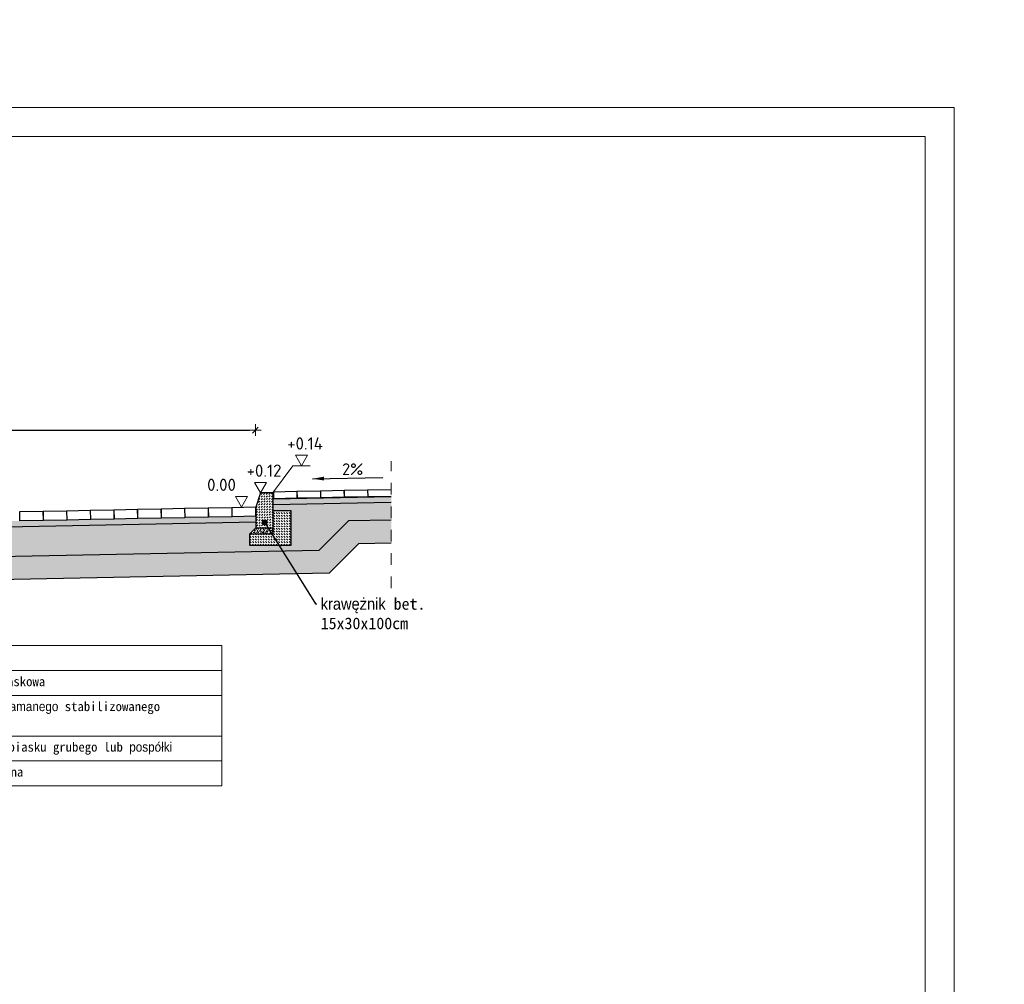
# Model space of a CAD drawing. Header units: millimetres. Extents: x 84 to 770, y 130 to 152.
# Tile 10 of 10: x 97.45 to 105.88, y 141.19 to 149.44. Entities that reach past the tile are written whole.
import ezdxf
from ezdxf import colors
from ezdxf.entities.mleader import LeaderData, LeaderLine
from ezdxf.enums import TextEntityAlignment as Align
from ezdxf.math import Vec2, Vec3

# ---------------------------------------------------------------- set-up
doc = ezdxf.new("R2010")
doc.units = ezdxf.units.MM
doc.linetypes.add('DASHED2', pattern=[9.525, 6.35, -3.175])
for name, color, linetype, lineweight in [('_k_kreskowanie', 250, 'Continuous', 9), ('_k_tabela', 7, 'Continuous', 13), ('_k_wymiar', 7, 'Continuous', 13), ('DR_wym_strz', 1, 'Continuous', 9), ('kruszywo', 252, 'Continuous', 15), ('Nawierzchnia', 7, 'Continuous', 30), ('odsaczajaca', 40, 'Continuous', 15), ('podsypka', 30, 'Continuous', 15), ('przerywana', 7, 'DASHED2', 9), ('Wymiary', 7, 'Continuous', 9)]:
    doc.layers.add(name, color=color, linetype=linetype, lineweight=lineweight)
doc.styles.add('GENERATED_STYLE_1', font='MS Gothic.ttf')
doc.styles.add('WYM TECH', font='isocpeur.ttf')
doc.dimstyles.new('normalny', dxfattribs={"dimtxt": 0.1, "dimasz": 0.1, "dimexe": 0.125, "dimexo": 0.3, "dimgap": 0.03, "dimtad": 1, "dimzin": 1, "dimdsep": 46, "dimtxsty": 'GENERATED_STYLE_1', "dimblk": 'KRZYZYK', "dimcen": 0.15, "dimclrd": 1, "dimclre": 1, "dimazin": 0, "dimtfac": 1, "dimtmove": 0, "dimatfit": 3, "dimfxl": 1.25, "dimarcsym": 0})

# ---------------------------------------------------------------- blocks, each defined once
blk = doc.blocks.new('_Dot')
at = {"color": 0, "linetype": 'ByBlock', "lineweight": -2}
blk.add_line((-0.5, 0), (-1, 0), dxfattribs=at)
at = {"color": 0, "linetype": 'ByBlock', "const_width": 0.5}
blk.add_lwpolyline([(-0.25, 0, 1), (0.25, 0, 1)], format="xyb", close=True, dxfattribs=at)
blk = doc.blocks.new('K')
at = {"lineweight": 15}
blk.add_line((-0.5, -0.5), (0.5, 0.5), dxfattribs=at)
at = {"layer": 'DR_wym_strz'}
for p, q in [((0, -1), (0, 1)), ((-1, 0), (1, 0))]:
    blk.add_line(p, q, dxfattribs=at)
blk = doc.blocks.new('KRZYZYK')
blk.add_blockref('K', (0, 0))
blk = doc.blocks.new('*T50')
at = {"layer": 'Defpoints', "color": 8, "linetype": 'ByBlock', "lineweight": 0, "transparency": 16777216}
for p, q in [((0, 0), (3.661, 0)), ((0, 0), (0, -1.2)), ((3.661, 0), (3.661, -1.2)), ((0, -1.2), (3.661, -1.2))]:
    blk.add_line(p, q, dxfattribs=at)
at = {"layer": 'Nawierzchnia', "color": 0, "linetype": 'ByBlock', "lineweight": 5, "transparency": 16777216}
for p, q in [((0.5469, 0), (0.5469, -1.2)), ((0, -0.2133), (3.661, -0.2133)), ((0, -0.4267), (3.661, -0.4267)), ((0, -0.7733), (3.661, -0.7733)), ((0, -0.9867), (3.661, -0.9867))]:
    blk.add_line(p, q, dxfattribs=at)
at = {"layer": 'Nawierzchnia', "color": 0, "transparency": 16777216, "char_height": 0.08, "style": 'GENERATED_STYLE_1'}
for s, insert, width, attachment_point in [('8cm', (0.4135, -0.0533), 0.280203, 3), ('kostka betonowa szara', (0.6802, -0.0533), 2.847507, 1), ('5cm', (0.4135, -0.2667), 0.280203, 3), ('podsypka cementowo-piaskowa', (0.6802, -0.2667), 2.847507, 1), ('25cm', (0.4135, -0.48), 0.280203, 3), ('podbudowa z kruszywa łamanego stabilizowanego mechanicznie ', (0.6802, -0.48), 2.847507, 1), ('20cm', (0.4135, -0.8267), 0.280203, 3), ('warstwa odsączająca z piasku grubego lub pospółki', (0.6802, -0.8267), 2.847507, 1), ('geowłówknina separacyjna', (0.6802, -1.04), 2.847507, 1)]:
    blk.add_mtext(s, dxfattribs=dict(at, insert=insert, width=width, attachment_point=attachment_point))
blk = doc.blocks.new('*D54')
at = {"layer": 'Defpoints', "color": 0, "transparency": 16777216}
for p in [(99.4656, 145.9289), (99.4656, 145.2721), (94.4692, 145.1721)]:
    blk.add_point(p, dxfattribs=at)
at = {"layer": 'Wymiary', "color": 1, "lineweight": -2, "transparency": 16777216}
blk.add_line((94.5192, 145.9289), (99.4156, 145.9289), dxfattribs=at)
at = {"layer": 'Wymiary', "color": 1, "lineweight": -2, "transparency": 16777216, "xscale": 0.05, "yscale": 0.05, "zscale": 0.05, "rotation": 180}
blk.add_blockref('KRZYZYK', (94.4692, 145.9289), dxfattribs=at)
at = {"layer": 'Wymiary', "color": 1, "lineweight": -2, "transparency": 16777216, "xscale": 0.05, "yscale": 0.05, "zscale": 0.05}
blk.add_blockref('KRZYZYK', (99.4656, 145.9289), dxfattribs=at)
at = {"layer": 'Wymiary', "color": 0, "transparency": 16777216, "insert": (96.9674, 146.0089), "char_height": 0.1, "attachment_point": 5, "style": 'GENERATED_STYLE_1'}
blk.add_mtext('500', dxfattribs=at)
blk = doc.blocks.new('tr')
at = {"layer": 'Wymiary', "color": 1}
blk.add_lwpolyline([(0, 0), (0.0343, 0.0594), (-0.0343, 0.0594)], close=True, dxfattribs=at)
at = {"style": 'WYM TECH', "flags": 4}
blk.add_attdef('RZEDNA', text='', height=0.07, dxfattribs=at).set_placement((0.0023, 0.1494), align=Align.MIDDLE_CENTER)

msp = doc.modelspace()

# ---------------------------------------------------------------- hatches: boundary and pattern name
at = {"layer": '_k_kreskowanie'}
h = msp.add_hatch(dxfattribs=at)
h.set_pattern_fill('DASH', color=256, scale=0.005, angle=46.145763)
h.set_pattern_definition([(46.145763, (82.680967, 214.562574), (-0.000448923, 0.0224461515), [0.015875, -0.015875])])
h.paths.add_polyline_path([(99.46922, 145.09214), (99.61922, 145.09214), (99.61922, 145.39214), (99.50922, 145.39214), (99.46931, 145.27126)])
h = msp.add_hatch(dxfattribs=at)
h.set_pattern_fill('DASH', color=256, scale=0.005, angle=135)
h.set_pattern_definition([(135, (82.680967, 214.562574), (-0.0224506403, 2e-18), [0.015875, -0.015875])])
h.paths.add_polyline_path([(99.61922, 145.04214), (99.41922, 145.04214), (99.41922, 144.94214), (99.76922, 144.94214), (99.76922, 145.242), (99.61922, 145.242)])
at = {"layer": '_k_kreskowanie', "lineweight": 13, "ltscale": 0.5}
h = msp.add_hatch(dxfattribs=at)
h.set_pattern_fill('AR-SAND', color=256, scale=0.0004, angle=90, style=0)
h.set_pattern_definition([(127.5, (82.680967, 214.562574), (-0.0195765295, -0.0006400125), [0, -0.0154432, 0, -0.017272, 0, -0.01651]), (97.5, (82.680967, 214.562574), (-0.028673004, 0.017980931), [0, -0.0083312, 0, -0.0139192, 0, -0.005334]), (57.5, (82.680967, 214.550077), (-5.74874e-05, 0.031639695), [0, -0.00508, 0, -0.018288, 0, -0.023876]), (47.5, (82.680967, 214.550077), (-0.008917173, 0.030542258), [0, -0.00254, 0, -0.0119888, 0, -0.013716])])
h.paths.add_polyline_path([(99.61922, 145.09214), (99.46922, 145.09214), (99.41922, 145.04214), (99.61922, 145.04214)])
at = {"layer": 'kruszywo'}
h = msp.add_hatch(dxfattribs=at)
h.set_pattern_fill('AR-CONC', color=256, scale=0.0007, style=0)
h.set_pattern_definition([(50, (92.48051, 190.24151), (0.12752927, -0.01115736), [0.013335, -0.146685]), (355, (92.4805, 190.24151), (-0.02466998, 0.13373965), [0.010668, -0.117348]), (100.451, (92.49113, 190.24058), (0.10285975, 0.12258168), [0.011333, -0.124663]), (46.1842, (92.4805, 190.27707), (0.18975533, -0.02942963), [0.0200025, -0.2200275]), (96.6356, (92.49632, 190.27462), (0.166183, 0.1731979), [0.0169995, -0.1869945]), (351.184, (92.4805, 190.27707), (0.1661832, 0.1731976), [0.016002, -0.176022]), (21, (92.49829, 190.26818), (0.10613042, -0.07158586), [0.013335, -0.146685]), (326, (92.49829, 190.26818), (0.04326142, 0.12893158), [0.010668, -0.117348]), (71.4514, (92.50713, 190.26221), (0.14939154, 0.057346), [0.011333, -0.124663]), (37.5, (92.480506, 190.24151), (0.002162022, 0.059188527), [0, -0.1159256, 0, -0.119126, 0, -0.1177925]), (7.5, (92.480506, 190.24151), (0.04677376, 0.0701264), [0, -0.0679196, 0, -0.1132586, 0, -0.0448945]), (327.5, (92.440857, 190.24151), (0.094913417, -0.00401012), [0, -0.04445, 0, -0.138684, 0, -0.184023]), (317.5, (92.42308, 190.24151), (0.10369043, 0.01779854), [0, -0.057785, 0, -0.0921004, 0, -0.130683])])
h.paths.add_polyline_path([(100.62881, 145.16232), (100.62881, 145.31232), (99.61922, 145.29212), (99.61922, 145.24214), (99.76922, 145.242), (99.76922, 145.14509), (99.76922, 144.94214), (99.41922, 144.94214), (99.41922, 145.04214), (99.46922, 145.09214), (99.46924, 145.14212), (94.46922, 145.04212), (94.46922, 144.87214), (94.51922, 144.82214), (94.51922, 144.79307), (100.01286, 144.90294), (100.26492, 145.15501)])
at = {"layer": 'odsaczajaca'}
h = msp.add_hatch(dxfattribs=at)
h.set_pattern_fill('AR-SAND', color=256, scale=0.001, style=0)
h.paths.add_polyline_path([(100.62881, 145.16232), (100.26492, 145.15501), (100.01286, 144.90294), (94.51922, 144.79307), (94.51922, 144.72214), (94.33922, 144.72214), (94.33822, 144.83946), (89.52184, 144.74254), (89.17184, 144.74306), (89.17184, 144.60214), (89.17184, 144.53609), (94.35943, 144.64134), (94.40993, 144.59084), (100.09735, 144.70459), (100.34942, 144.95666), (100.62881, 144.96232)])
at = {"layer": 'podsypka', "ltscale": 2}
h = msp.add_hatch(dxfattribs=at)
h.set_pattern_fill('AR-SAND', color=256, scale=0.0005, angle=-0.5729, style=0)
h.set_pattern_definition([(36.9271, (-16.926404, 11.159316), (-0.0005552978, 0.0244774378), [0, -0.019304, 0, -0.02159, 0, -0.0206375]), (6.9271, (-16.926404, 11.159316), (0.022833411, 0.035614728), [0, -0.010414, 0, -0.017399, 0, -0.0066675]), (326.9271, (-16.942024, 11.159472), (0.03954836, -0.000323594), [0, -0.00635, 0, -0.02286, 0, -0.029845]), (316.9271, (-16.942024, 11.159472), (0.038287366, 0.0107641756), [0, -0.003175, 0, -0.014986, 0, -0.017145])])
h.paths.add_polyline_path([(100.62881, 145.36232), (99.61922, 145.34215), (99.61922, 145.29212), (100.62881, 145.31232)])
h = msp.add_hatch(dxfattribs=at)
h.set_pattern_fill('AR-SAND', color=256, scale=0.0005, angle=-0.5729, style=0)
h.set_pattern_definition([(36.9271, (-0.51268, -1.128028), (-0.0005552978, 0.0244774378), [0, -0.019304, 0, -0.02159, 0, -0.0206375]), (6.9271, (-0.51268, -1.128028), (0.022833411, 0.035614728), [0, -0.010414, 0, -0.017399, 0, -0.0066675]), (326.9271, (-0.5283, -1.127872), (0.03954836, -0.000323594), [0, -0.00635, 0, -0.02286, 0, -0.029845]), (316.9271, (-0.5283, -1.127872), (0.038287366, 0.0107641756), [0, -0.003175, 0, -0.014986, 0, -0.017145])])
h.paths.add_polyline_path([(99.46722, 145.14208), (99.46722, 145.19209), (94.46922, 145.09213), (94.46922, 145.04212)])

# ---------------------------------------------------------------- linework, layer by layer
at = {"layer": '_k_tabela'}
for points in [[(84.44933, 148.68981), (105.44933, 148.68981), (105.44933, 133.83981), (84.44933, 133.83981)], [(85.44933, 148.43981), (105.19933, 148.43981), (105.19933, 134.08981), (85.44933, 134.08981)]]:
    msp.add_lwpolyline(points, close=True, dxfattribs=at)
at = {"layer": '_k_wymiar'}
msp.add_lwpolyline([(99.62102, 145.40218), (99.7856, 145.62451), (99.9356, 145.62451)], dxfattribs=at)
at = {"layer": 'Nawierzchnia'}
for points in [[(100.02494, 145.41026), (100.2249, 145.41426), (100.22609, 145.35427), (100.02613, 145.35027)], [(100.22689, 145.4143), (100.42685, 145.4183), (100.42805, 145.35831), (100.22809, 145.35431)], [(99.62102, 145.40218), (99.82098, 145.40618), (99.82218, 145.34619), (99.62222, 145.34219)], [(99.82298, 145.40622), (100.02294, 145.41022), (100.02414, 145.35023), (99.82418, 145.34623)], [(98.0539, 145.24384), (98.25386, 145.24783), (98.25546, 145.16785), (98.0555, 145.16385)], [(98.25586, 145.24787), (98.45582, 145.25187), (98.45742, 145.17189), (98.25746, 145.16789)], [(98.45782, 145.25191), (98.65778, 145.25591), (98.65938, 145.17593), (98.45942, 145.17193)], [(98.65978, 145.25595), (98.85974, 145.25995), (98.86134, 145.17997), (98.66138, 145.17597)], [(98.86174, 145.25999), (99.0617, 145.26399), (99.0633, 145.18401), (98.86334, 145.18001)], [(99.0637, 145.26403), (99.26366, 145.26803), (99.26526, 145.18805), (99.0653, 145.18405)], [(99.26566, 145.26807), (99.46562, 145.27207), (99.46722, 145.19209), (99.26726, 145.18809)], [(97.44802, 145.23172), (97.64798, 145.23572), (97.64958, 145.15573), (97.44962, 145.15173)], [(97.64998, 145.23576), (97.84994, 145.23976), (97.85154, 145.15977), (97.65158, 145.15577)], [(97.85194, 145.2398), (98.0519, 145.2438), (98.0535, 145.16381), (97.85354, 145.15981)]]:
    msp.add_lwpolyline(points, close=True, dxfattribs=at)
for points in [[(100.62881, 145.36232), (100.43005, 145.35835), (100.42885, 145.41834), (100.62881, 145.42234)], [(99.61922, 145.39214), (99.50922, 145.39214), (99.46931, 145.27126), (99.46922, 145.09214), (99.61922, 145.09214), (99.61922, 145.39214)], [(99.61922, 145.34213), (100.62881, 145.36232)], [(99.62102, 145.40218), (99.62222, 145.34219)], [(99.61922, 145.29212), (100.62881, 145.31231)], [(94.51922, 144.79307), (100.01286, 144.90294), (100.26492, 145.15501), (100.62881, 145.16228)], [(99.61922, 145.242), (99.76922, 145.242), (99.76922, 144.94214), (99.41922, 144.94214), (99.41922, 145.04214), (99.61922, 145.04214), (99.61922, 145.242)], [(99.46924, 145.14212), (94.46922, 145.04212)], [(99.41922, 145.04214), (99.46922, 145.09214)], [(100.62881, 144.96224), (100.34942, 144.95666), (100.09735, 144.70459), (94.40993, 144.59084), (94.3609, 144.63987)]]:
    msp.add_lwpolyline(points, dxfattribs=at)
at = {"layer": 'przerywana', "ltscale": 0.01}
msp.add_line((100.62881, 144.57679), (100.62881, 145.66259), dxfattribs=at)

# ---------------------------------------------------------------- block references
msp.add_blockref('*T50', (95.5164, 144.08511))
at = {"layer": 'Wymiary'}
ref = msp.add_blockref('tr', (99.8606, 145.62451), dxfattribs=dict(at, xscale=-1.5, yscale=1.5, zscale=1.5))
ref.add_attrib('RZEDNA', '+0.14', dxfattribs={"layer": '0', "height": 0.105, "style": 'WYM TECH'}).set_placement((99.89118, 145.76214), align=Align.CENTER)
ref = msp.add_blockref('tr', (99.50922, 145.39214), dxfattribs=dict(at, xscale=-1.5, yscale=1.5, zscale=1.5))
ref.add_attrib('RZEDNA', '+0.12', dxfattribs={"layer": '0', "height": 0.105, "style": 'WYM TECH'}).set_placement((99.5398, 145.52977), align=Align.CENTER)
ref = msp.add_blockref('tr', (99.34727, 145.27126), dxfattribs=dict(at, xscale=-1.5, yscale=1.5, zscale=1.5))
ref.add_attrib('RZEDNA', '0.00', (99.05235, 145.40888), dxfattribs={"layer": '0', "height": 0.105, "style": 'WYM TECH'})

# ---------------------------------------------------------------- texts
at = {"layer": 'Wymiary', "insert": (100.20857, 145.64485), "char_height": 0.1, "width": 0.2534713, "attachment_point": 1, "style": 'WYM TECH'}
msp.add_mtext('2%', dxfattribs=at)

# ---------------------------------------------------------------- dimensions: what is measured, and where the dimension line sits
at = {"layer": 'Wymiary'}
dim = msp.add_linear_dim(base=(99.46562, 145.92889), p1=(94.46922, 145.17214), p2=(99.46562, 145.27207), text='500', dimstyle='normalny', override={"dimasz": 0.05, "dimexe": 0.05, "dimlfac": 100, "dimse1": 1, "dimse2": 1}, dxfattribs=at)
dim.commit()
dim.dimension.update_dxf_attribs({"geometry": '*D54', "text_midpoint": (96.96742, 146.00889)})

# ---------------------------------------------------------------- leaders
at = {"layer": 'Nawierzchnia', "lineweight": 15}
ml = msp.add_multileader_mtext('Standard', dxfattribs=at)
ml.set_content('krawężnik bet. 15x30x100cm', color=256, style='GENERATED_STYLE_1')
ml.set_leader_properties()
ml.set_arrow_properties(name='DOT')
ml.build(insert=Vec2(0, 0))
ml.multileader.update_dxf_attribs({"text_right_attachment_type": 6, "dogleg_length": 0.01, "arrow_head_size": 0.05})
ctx = ml.context
ctx.base_point, ctx.char_height, ctx.arrow_head_size, ctx.landing_gap_size, ctx.plane_origin = Vec3(99.99156, 144.44252), 0.1, 0.05, 0.03333, Vec3(99.5452, 145.30609)
ctx.right_attachment = 6
notes = []
notes.append((ctx, [(1, (1, 1, 0), (99.98156, 144.44252), (1, 0), 0.01, [(0, [(99.5452, 145.13955)], 0, [])])]))
ctx.mtext.insert, ctx.mtext.width, ctx.mtext.flow_direction = Vec3(100.02489, 144.49252), 1.4875651, 5
at = {"layer": 'Wymiary'}
msp.add_leader([(99.95396, 145.51261), (100.5565, 145.52466)], dimstyle='normalny', dxfattribs=at)
for ctx, leaders in notes:
    for number, flags, end, landing, length, lines in leaders:
        leader = LeaderData()
        leader.index, (leader.has_last_leader_line, leader.has_dogleg_vector, leader.attachment_direction) = number, flags
        leader.last_leader_point, leader.dogleg_vector, leader.dogleg_length = Vec3(end), Vec3(landing), length
        for number, points, colour, breaks in lines:
            line = LeaderLine()
            line.index, line.vertices, line.color, line.breaks = number, Vec3.list(points), colors.encode_raw_color(colour), breaks
            leader.lines.append(line)
        ctx.leaders.append(leader)

doc.saveas('drawing.dxf')
